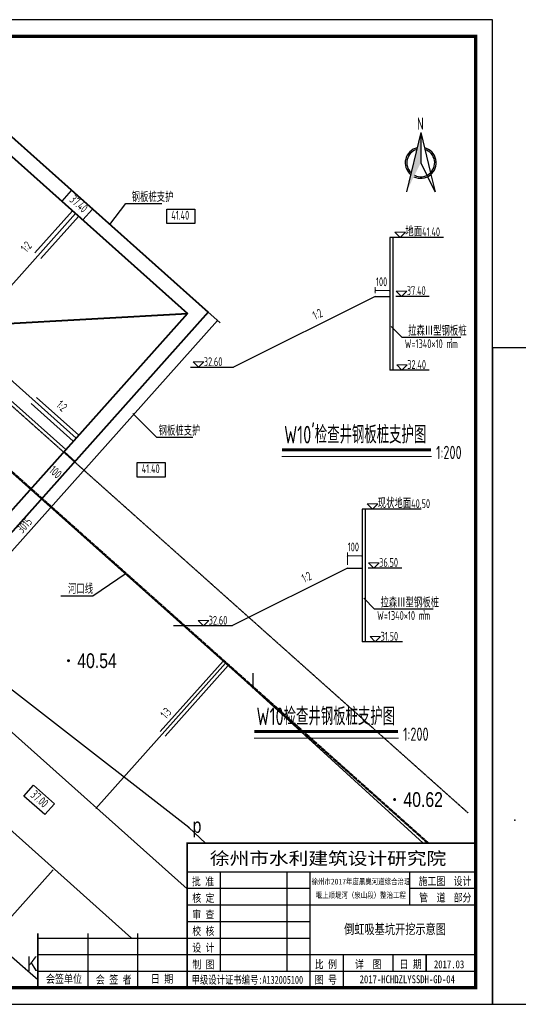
# Model space of a CAD drawing. Header units: millimetres. Extents: x 65530 to 130460, y -103607 to -18875.
# Tile 43 of 75: x 83012 to 86395, y -49551 to -42868. Entities that reach past the tile are written whole.
import ezdxf
from ezdxf.enums import TextEntityAlignment as Align

# ---------------------------------------------------------------- set-up
doc = ezdxf.new("R2010")
doc.units = ezdxf.units.MM
doc.header["$LTSCALE"] = 0.5
doc.linetypes.add('ACAD_ISO02W100', pattern=[15, 12, -3])
doc.linetypes.add('X3', pattern=[5, 4, -1])
for name, color, linetype in [('DLSS', 4, 'Continuous'), ('DMTZ', 3, 'Continuous'), ('GCD', 251, 'Continuous'), ('PIPE-污水', 2, 'Continuous'), ('ZDH', 1, 'Continuous'), ('图框', 7, 'Continuous'), ('细线-尺寸线和尺寸界限、剖面线、示坡线、重合剖面的轮廓线、钢筋图的构件轮廓线、表格中分隔线、引出线', 7, 'Continuous')]:
    doc.layers.add(name, color=color, linetype=linetype)
for name, color, linetype, lineweight in [('标注线', 4, 'Continuous', 13), ('粗线', 1, 'Continuous', 40), ('细实线', 7, 'Continuous', 25)]:
    doc.layers.add(name, color=color, linetype=linetype, lineweight=lineweight)
doc.styles.add('HZ', font='hztxt_e.shx', dxfattribs={"width": 0.8, "bigfont": 'hztxt.shx'})
doc.styles.add('HzTxt', font='tssdeng.shx', dxfattribs={"width": 0.7, "bigfont": 'hztxt.shx'})
doc.styles.add('图框', font='simfang.ttf', dxfattribs={"width": 0.8, "height": 4})
doc.linetypes.add('10421', pattern='A,2,[150,AAA.SHX,S=0.5,R=0,X=0,Y=0.5],1e-11', length=2)
doc.dimstyles.new('1bi150', dxfattribs={"dimtxt": 45, "dimasz": 22.5, "dimexe": 22.5, "dimexo": 22.5, "dimgap": 20, "dimtad": 1, "dimdec": 0, "dimtxsty": 'HzTxt', "dimblk": 'ARCHTICK', "dimcen": 2.5, "dimclrd": 256, "dimclre": 256, "dimclrt": 256, "dimadec": 0, "dimazin": 0, "dimtfac": 1, "dimtdec": 0, "dimtmove": 2, "dimatfit": 2, "dimfxl": 0, "dimlwd": -1, "dimlwe": -1, "dimarcsym": 0})

# ---------------------------------------------------------------- blocks, each defined once
blk = doc.blocks.new('GC200')
at = {"linetype": 'Continuous', "const_width": 0.2, "flags": 128}
blk.add_lwpolyline([(-0.1, 0, 1), (0.1, 0, 1)], format="xyb", close=True, dxfattribs=at)
blk = doc.blocks.new('n')
at = {"layer": '细线-尺寸线和尺寸界限、剖面线、示坡线、重合剖面的轮廓线、钢筋图的构件轮廓线、表格中分隔线、引出线'}
blk.add_hatch(color=256, dxfattribs=at).paths.add_polyline_path([(0, 608), (-288, -583), (0, 0)])
for p, q in [((0, 608), (-288, -583)), ((0, 608), (0, 0)), ((0, 608), (196, -202)), ((0, 0), (124, -252)), ((138, -280), (288, -583)), ((204, -237), (288, -583))]:
    blk.add_line(p, q, dxfattribs=at)
for radius, start, end in [(312, 103.5971, 229.2669), (281, 106.9151, 225.9488), (312, 243.7555, 76.4029), (281, 243.7555, 73.0849)]:
    blk.add_arc((0, 0), radius, start, end, dxfattribs=at)
at = {"style": 'HzTxt', "width": 0.65}
blk.add_text('N', height=250, rotation=180, dxfattribs=at).set_placement((59, 915))
blk = doc.blocks.new('_ArchTick')
at = {"color": 0, "linetype": 'ByBlock', "const_width": 0.15}
blk.add_lwpolyline([(-0.5, -0.5), (0.5, 0.5)], dxfattribs=at)
blk = doc.blocks.new('*D52')
at = {"layer": 'Defpoints', "color": 0}
for p in [(85423.5, -44746.2), (85523.5, -44706.5), (85523.5, -44746.2)]:
    blk.add_point(p, dxfattribs=at)
at = {"layer": '标注线'}
for p, q in [((85423.5, -44723.7), (85423.5, -44684)), ((85523.5, -44723.7), (85523.5, -44684)), ((85423.5, -44706.5), (85523.5, -44706.5))]:
    blk.add_line(p, q, dxfattribs=at)
at = {"layer": '标注线', "xscale": 12, "yscale": 12, "zscale": 12, "rotation": 180}
blk.add_blockref('_ArchTick', (85423.5, -44706.5), dxfattribs=at)
at = {"layer": '标注线', "xscale": 12, "yscale": 12, "zscale": 12}
blk.add_blockref('_ArchTick', (85523.5, -44706.5), dxfattribs=at)
at = {"layer": '标注线', "insert": (85467.5, -44646.9), "char_height": 60, "attachment_point": 5, "style": 'HzTxt'}
blk.add_mtext('100', dxfattribs=at)
blk = doc.blocks.new('*D53')
at = {"layer": 'Defpoints', "color": 0}
for p in [(85335.9, -46507.6), (85235.9, -46590.6), (85335.9, -46590.6)]:
    blk.add_point(p, dxfattribs=at)
at = {"layer": '标注线'}
for p, q in [((85235.9, -46568.1), (85235.9, -46485.1)), ((85235.9, -46507.6), (85335.9, -46507.6)), ((85335.9, -46568.1), (85335.9, -46485.1))]:
    blk.add_line(p, q, dxfattribs=at)
at = {"layer": '标注线', "xscale": 12, "yscale": 12, "zscale": 12, "rotation": 180}
blk.add_blockref('_ArchTick', (85235.9, -46507.6), dxfattribs=at)
at = {"layer": '标注线', "xscale": 12, "yscale": 12, "zscale": 12}
blk.add_blockref('_ArchTick', (85335.9, -46507.6), dxfattribs=at)
at = {"layer": '标注线', "insert": (85275.9, -46446.7), "char_height": 60, "attachment_point": 5, "style": 'HzTxt'}
blk.add_mtext('100', dxfattribs=at)
blk = doc.blocks.new('*D27')
at = {"layer": 'Defpoints', "color": 0}
for p in [(82631.2, -45121.8), (83347.4, -45761, 2525.2), (83324.8, -45786.4)]:
    blk.add_point(p, dxfattribs=at)
at = {"layer": '标注线'}
for p, q in [((82616.2, -45138.6), (82593.6, -45163.9)), ((82608.5, -45147.1), (83324.8, -45786.4)), ((83332.4, -45777.8), (83309.8, -45803.2))]:
    blk.add_line(p, q, dxfattribs=at)
at = {"layer": '标注线', "xscale": 12, "yscale": 12, "zscale": 12}
for p, rotation in [((82608.5, -45147.1), 138.2502621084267), ((83324.8, -45786.4), 318.2502621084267)]:
    blk.add_blockref('_ArchTick', p, dxfattribs=dict(at, rotation=rotation))
at = {"layer": '标注线', "insert": (82889.5, -45329.1), "char_height": 60, "attachment_point": 5, "rotation": 318.25026, "style": 'HzTxt'}
blk.add_mtext('960', dxfattribs=at)
blk = doc.blocks.new('*D38')
at = {"layer": 'Defpoints', "color": 0}
for p in [(84024.1, -44615.2, 2722.5), (84355.1, -44910.6), (82016.7, -46864.4, 2722.5)]:
    blk.add_point(p, dxfattribs=at)
at = {"layer": '标注线'}
for p, q in [((84040.9, -44630.1), (84371.9, -44925.5)), ((82347.6, -47159.8), (84355.1, -44910.6)), ((82033.5, -46879.3), (82364.4, -47174.7))]:
    blk.add_line(p, q, dxfattribs=at)
at = {"layer": '标注线', "xscale": 12, "yscale": 12, "zscale": 12}
for p, rotation in [((84355.1, -44910.6), 48.25026210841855), ((82347.6, -47159.8), 228.2502621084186)]:
    blk.add_blockref('_ArchTick', p, dxfattribs=dict(at, rotation=rotation))
at = {"layer": '标注线', "insert": (83043.9, -46299), "char_height": 60, "attachment_point": 5, "rotation": 48.25026, "style": 'HzTxt'}
blk.add_mtext('3015', dxfattribs=at)
blk = doc.blocks.new('*D57')
at = {"layer": 'Defpoints', "color": 0}
for p in [(83338.5, -45770.9, 2722.5), (83413.1, -45837.5, 2722.5), (83388, -45865.7)]:
    blk.add_point(p, dxfattribs=at)
at = {"layer": '标注线'}
for p, q in [((83323.6, -45787.7), (83298.5, -45815.9)), ((83313.4, -45799.1), (83388, -45865.7)), ((83398.2, -45854.3), (83373.1, -45882.4))]:
    blk.add_line(p, q, dxfattribs=at)
at = {"layer": '标注线', "xscale": 12, "yscale": 12, "zscale": 12}
for p, rotation in [((83313.4, -45799.1), 138.2502621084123), ((83388, -45865.7), 318.2502621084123)]:
    blk.add_blockref('_ArchTick', p, dxfattribs=dict(at, rotation=rotation))
at = {"layer": '标注线', "insert": (83255.8, -45938.7), "char_height": 60, "attachment_point": 5, "rotation": 318.25026, "style": 'HzTxt'}
blk.add_mtext('100', dxfattribs=at)

msp = doc.modelspace()

# ---------------------------------------------------------------- linework, layer by layer
at = {"color": 2, "linetype": 'Continuous', "lineweight": 35}
for p, q in [((83771.1, -49100.72, 2722.5), (77414.79, -43427.55, 2722.5)), ((84148.76, -48767.61, 2722.5), (78165.68, -43427.55, 2722.5))]:
    msp.add_line(p, q, dxfattribs=at)
at = {"color": 6, "linetype": 'ACAD_ISO02W100', "lineweight": 50, "ltscale": 0.5}
msp.add_line((85784.07, -48457.87, 2722.5), (80148.02, -43427.55, 2722.5), dxfattribs=at)
at = {"color": 0}
for p, q in [((84148.76, -48457.87), (84148.76, -49438.22)), ((84148.76, -48650.72), (86106.26, -48650.72)), ((84148.76, -48650.72), (86106.26, -48650.72)), ((84373.76, -49325.72), (84373.76, -48650.72)), ((84373.76, -49325.72), (84373.76, -48650.72)), ((84823.76, -48650.72), (84823.76, -49325.72)), ((84823.76, -48650.72), (84823.76, -49325.72)), ((84981.26, -48650.72), (84981.26, -49438.22)), ((85656.26, -48650.72), (85656.26, -48875.72)), ((84148.76, -48763.22), (84981.26, -48763.22)), ((84148.76, -48763.22), (84981.26, -48763.22)), ((85656.26, -48763.22), (86106.26, -48763.22)), ((84148.76, -48875.72), (86106.26, -48875.72)), ((84148.76, -48875.72), (86106.26, -48875.72)), ((84148.76, -48988.22), (84981.26, -48988.22)), ((84148.76, -48988.22), (84981.26, -48988.22)), ((83136.26, -49100.72), (84981.26, -49100.72)), ((83136.26, -49100.72), (84981.26, -49100.72)), ((83473.76, -49069.6), (83473.76, -49438.22)), ((83811.26, -49069.6), (83811.26, -49438.22)), ((83136.26, -49213.22), (86106.26, -49213.22)), ((83136.26, -49213.22), (86106.26, -49213.22)), ((85206.26, -49213.22), (85206.26, -49438.22)), ((85543.76, -49213.22), (85543.76, -49325.72)), ((85543.76, -49213.22), (85543.76, -49325.72)), ((85768.76, -49325.72), (85768.76, -49213.22)), ((85768.76, -49213.22), (85768.76, -49325.72)), ((85768.76, -49325.72), (85768.76, -49213.22)), ((85768.76, -49213.22), (85768.76, -49325.72)), ((83136.26, -49325.72), (86106.26, -49325.72)), ((83136.26, -49325.72), (86106.26, -49325.72))]:
    msp.add_line(p, q, dxfattribs=at)
for points in [[(76768.76, -49550.72), (86218.76, -49550.72), (86218.76, -42868.22), (76768.76, -42868.22)], [(86218.76, -49550.72), (92518.76, -49550.72), (92518.76, -45095.72), (86218.76, -45095.72)]]:
    msp.add_lwpolyline(points, close=True, dxfattribs=at)
at = {"color": 0, "const_width": 22.5}
msp.add_lwpolyline([(77331.26, -49438.22), (86106.26, -49438.22), (86106.26, -42980.72), (77331.26, -42980.72)], close=True, dxfattribs=at)
at = {"color": 0, "const_width": 11.25}
for points in [[(86106.26, -48457.87), (84148.76, -48457.87), (84148.76, -49438.22)], [(83136.26, -49069.6), (83136.26, -49438.22)]]:
    msp.add_lwpolyline(points, dxfattribs=at)
at = {"layer": 'DLSS', "color": 251, "linetype": 'Continuous'}
for p, q in [((84558.44, -47370, -907.5), (80141.87, -43427.55, -907.5)), ((85749.28, -48457.87, -907.5), (84558.44, -47370, -907.5))]:
    msp.add_line(p, q, dxfattribs=at)
at = {"layer": 'DLSS', "color": 251, "linetype": 'X3'}
msp.add_line((80648.82, -43427.55, 3151.1), (86053.03, -48250.73, 3151.1), dxfattribs=at)
at = {"layer": 'DMTZ', "color": 251, "linetype": '10421', "flags": 128}
for points, elevation in [([(77331.26, -44398.16), (80731.44, -47271.76), (83049.61, -49306.99), (83136.26, -49381.62)], 3125.38), ([(84273.86, -48457.87), (84160.24, -48349.7), (82103.25, -46753.27)], 3119.8)]:
    msp.add_lwpolyline(points, dxfattribs=dict(at, elevation=elevation))
at = {"layer": 'ZDH', "color": 251, "linetype": 'Continuous'}
for p in [(84558.44, -47370, 3154.9), (86370.93, -48301.56, 4058.6), (84160.24, -48349.7, 3146.1), (83049.61, -49306.99, 3153.19), (85575.77, -49403.15, 3014.62)]:
    msp.add_point(p, dxfattribs=at)
at = {"layer": '标注线'}
for p, q in [((84789.99, -45833.16, -1815), (85805.25, -45833.16, -1815)), ((84408.65, -47236.29, -907.5), (83529.69, -48221.09, -907.5)), ((84391.54, -47221.02, -907.5), (83965.32, -47698.56, -907.5)), ((84425.75, -47251.56, -907.5), (83998.11, -47730.69, -907.5)), ((84602.48, -47745.02, -907.5), (85581.17, -47745.02, -907.5)), ((82540.4, -49420.43, 2722.5), (83239.58, -48637.06, 2722.5))]:
    msp.add_line(p, q, dxfattribs=at)
for points, elevation in [([(85592.97, -44346.17), (85628.88, -44310.26), (85557.06, -44310.26)], -1815), ([(85602.69, -44746.17), (85638.6, -44710.26), (85566.78, -44710.26)], -1815), ([(84225.61, -45226.63), (84261.52, -45190.72), (84189.7, -45190.72)], -1815), ([(85605.79, -45246.17), (85641.7, -45210.26), (85569.88, -45210.26)], -1815), ([(85405.47, -46190.64), (85441.38, -46154.73), (85369.56, -46154.73)], -907.5), ([(85415.19, -46590.64), (85451.1, -46554.73), (85379.28, -46554.73)], -907.5), ([(84258.89, -46981.1), (84294.81, -46945.19), (84222.98, -46945.19)], -907.5), ([(85424.95, -47090.64), (85460.86, -47054.73), (85389.04, -47054.73)], -907.5)]:
    msp.add_lwpolyline(points, close=True, dxfattribs=dict(at, elevation=elevation))
at = {"layer": '标注线', "const_width": 20}
for points, elevation in [([(84791.27, -45787.94), (85802.69, -45787.94)], -1815), ([(84603.77, -47699.8), (85578.61, -47699.8)], -907.5)]:
    msp.add_lwpolyline(points, dxfattribs=dict(at, elevation=elevation))
at = {"layer": '粗线'}
for p, q in [((82508.23, -43262.16, 2722.5), (84291.31, -44853.61, 2722.5)), ((82516.25, -43403.35, 2722.5), (84150.12, -44861.63, 2722.5)), ((84291.31, -44853.61, 2722.5), (82363.6, -47013.46, 2722.5)), ((84150.12, -44861.63, 2722.5), (82591.96, -46607.41, 2722.5)), ((82794.66, -44938.6, 2722.5), (84150.12, -44861.63, 2722.5))]:
    msp.add_line(p, q, dxfattribs=at)
at = {"layer": '细实线'}
for p, q in [((83114.2, -44451.62, 2722.5), (83369.83, -44165.2, 2722.5)), ((83624.05, -44258.06, 3790.56), (83731.23, -44115.86)), ((83731.23, -44115.86), (83977.36, -44115.86)), ((82751.79, -44900.34, 2722.5), (83391.04, -44184.13, 2722.5)), ((83156.61, -44489.47, 2722.5), (83412.24, -44203.05, 2722.5)), ((85886.39, -44346.17, -1815), (85523.45, -44346.17, -1815)), ((85523.45, -44346.17, -1815), (85523.45, -45246.17, -1815)), ((85543.45, -44346.17, -1815), (85543.45, -45246.17, -1815)), ((85423.45, -44746.17, -1815), (84463.45, -45226.17, -1815)), ((85423.45, -44746.17, -1815), (85523.45, -44746.17, -1815)), ((85791.29, -44746.17, -1815), (85564.39, -44746.17, -1815)), ((85533.35, -44950.8, -1815), (85606.12, -45024.08, -1815)), ((86005.72, -45024.08, -1815), (85606.12, -45024.08, -1815)), ((82678.09, -45069.21, 2722.5), (83394.31, -45708.45, 2722.5)), ((84171.01, -45226.17, -1815), (84422.66, -45226.17, -1815)), ((84171.01, -45226.17, -1815), (84463.45, -45226.17, -1815)), ((85790.75, -45246.17, -1815), (85523.45, -45246.17, -1815)), ((83126.9, -45431.68, 2722.5), (83413.24, -45687.24, 2722.5)), ((83089.05, -45474.09, 2722.5), (83375.39, -45729.65, 2722.5)), ((83778.87, -45540.39, 2722.5), (83940.35, -45701.79)), ((83940.35, -45701.79), (84186.48, -45701.79)), ((85735.95, -46190.64, -907.5), (85335.95, -46190.64, -907.5)), ((85335.95, -46190.64, -907.5), (85335.95, -47090.64, -907.5)), ((85355.95, -46190.64, -907.5), (85355.95, -47090.64, -907.5)), ((83733.69, -46627.85, 2722.5), (83508.35, -46780.05)), ((85235.95, -46590.64, -907.5), (84455.95, -46980.64, -907.5)), ((85235.95, -46590.64, -907.5), (85335.95, -46590.64, -907.5)), ((85603.79, -46590.64, -907.5), (85376.89, -46590.64, -907.5)), ((83291.16, -46779.04, 17.92), (83510.73, -46779.04, 17.92)), ((85345.85, -46795.27, -907.5), (85418.62, -46868.55, -907.5)), ((85818.22, -46868.55, -907.5), (85418.62, -46868.55, -907.5)), ((84055.95, -46980.64, -907.5), (84455.95, -46980.64, -907.5)), ((85609.92, -47090.64, -907.5), (85335.95, -47090.64, -907.5))]:
    msp.add_line(p, q, dxfattribs=at)
for points in [[(83364.72, -44027.57), (83506.16, -44153.8), (83440.7, -44227.14), (83299.26, -44100.91)], [(84010.68, -44153.54), (84200.26, -44153.54), (84200.26, -44251.84), (84010.68, -44251.84)], [(83810.31, -45874.11), (83999.89, -45874.11), (83999.89, -45972.41), (83810.31, -45972.41)], [(83105.83, -48063.93), (83247.26, -48190.17), (83181.81, -48263.51), (83040.37, -48137.27)]]:
    msp.add_lwpolyline(points, close=True, dxfattribs=at)

# ---------------------------------------------------------------- block references
at = {"color": 7, "xscale": 0.3369600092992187, "yscale": 0.3369600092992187, "zscale": 0.3369599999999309}
msp.add_blockref('n', (85733.03, -43839.47, 897.3), dxfattribs=at)
at = {"layer": 'GCD', "color": 251, "linetype": 'Continuous'}
ref = msp.add_blockref('GC200', (83343.23, -47218.69, 1119.3), dxfattribs=dict(at, xscale=50, yscale=50, zscale=50))
ref.add_attrib('height', '40.54', dxfattribs={"linetype": 'Continuous', "height": 100, "style": 'HZ', "width": 0.8}).set_placement((83403.23, -47218.69, 1119.3), align=Align.MIDDLE_LEFT)
ref = msp.add_blockref('GC200', (85555.64, -48160.99, 1123.7), dxfattribs=dict(at, xscale=50, yscale=50, zscale=50))
ref.add_attrib('height', '40.62', dxfattribs={"linetype": 'Continuous', "height": 100, "style": 'HZ', "width": 0.8}).set_placement((85615.64, -48160.99, 1123.7), align=Align.MIDDLE_LEFT)

# ---------------------------------------------------------------- texts
at = {"color": 0, "style": '图框'}
for s, height, width, p in [('徐州市水利建筑设计研究院', 85.1786, 1.15, (84302.52, -48603.12)), ('批 准', 54, 0.8, (84180.26, -48744.18)), ('批 准', 54, 0.8, (84180.26, -48744.18)), ('设计', 54, 0.8, (85955.88, -48741.98)), ('设计', 54, 0.8, (85955.88, -48741.98)), ('核 定', 54, 0.8, (84183.09, -48856.1)), ('核 定', 54, 0.8, (84183.09, -48856.1)), ('部分', 54, 0.8, (85955.88, -48853.74)), ('部分', 54, 0.8, (85955.88, -48853.74)), ('审 查', 54, 0.8, (84183.09, -48968.6)), ('审 查', 54, 0.8, (84183.09, -48968.6)), ('校 核', 54, 0.8, (84183.09, -49081.1)), ('校 核', 54, 0.8, (84183.09, -49081.1)), ('设 计', 54, 0.8, (84183.09, -49193.6)), ('设 计', 54, 0.8, (84183.09, -49193.6)), ('制 图', 54, 0.8, (84183.82, -49307.65)), ('制 图', 54, 0.8, (84183.82, -49307.65)), ('比 例', 54, 0.8, (85013.87, -49306.27)), ('比 例', 54, 0.8, (85013.87, -49306.27)), ('日 期', 54, 0.8, (85589.35, -49306.27)), ('日 期', 54, 0.8, (85589.35, -49306.27)), ('会签单位', 54.643, 0.8, (83190.14, -49405.64)), ('会签单位', 54.643, 0.8, (83190.14, -49405.64)), ('会 签 者', 54.643, 0.8, (83528.41, -49410.46)), ('会 签 者', 54.643, 0.8, (83528.41, -49410.46)), ('日 期', 54.643, 0.8, (83901.55, -49405.07)), ('日 期', 54.643, 0.8, (83901.55, -49405.07)), ('甲级设计证书编号:A132005100', 54, 0.75, (84178.13, -49411.41)), ('图 号', 54, 0.8, (85013.87, -49411.08)), ('图 号', 54, 0.8, (85013.87, -49411.08))]:
    msp.add_text(s, height=height, dxfattribs=dict(at, width=width)).set_placement(p)
at = {"layer": 'PIPE-污水', "color": 0, "style": '图框', "width": 0.8}
for s, p in [('施工图', (85718.08, -48741.98)), ('管  道', (85721.82, -48853.74)), ('详  图', (85286.45, -49306.27)), ('2017.03', (85822.47, -49306.27)), ('2017-HCHDZLYSSDH-GD-04', (85318.3, -49407.66))]:
    msp.add_text(s, height=54, dxfattribs=at).set_placement(p)
at = {"layer": 'ZDH', "color": 251, "linetype": 'Continuous', "style": 'HZ', "width": 0.8}
for s, p in [('l', (84583.44, -47407.5, 3154.9)), ('p', (84185.24, -48387.2, 3146.1)), ('K', (83062.11, -49325.74, 3153.19))]:
    msp.add_text(s, height=100, dxfattribs=at).set_placement(p)
at = {"layer": '图框', "style": '图框', "width": 0.75}
msp.add_text('倒虹吸基坑开挖示意图', height=67.5, dxfattribs=at).set_placement((85213.34, -49074.18))
at = {"layer": '标注线', "style": 'HzTxt', "width": 0.7}
for s, height, p in [('钢板桩支护', 60, (83772.2, -44104.22)), ('41.40', 60, (84040.43, -44225.23)), ('地面41.40', 60, (85628.71, -44338.18, -1815)), ('37.40', 60, (85638.43, -44737.22, -1815)), ('拉森Ⅲ型钢板桩', 60, (85647.1, -45012.44, -1815)), ('W=1340×10 mm', 60, (85624.51, -45097.42, -1815)), ('3', 30, (85931.04, -45056.42)), ('32.60', 60, (84261.34, -45219.57, -1815)), ('32.40', 60, (85641.52, -45238.43, -1815)), ('钢板桩支护', 60, (83954.93, -45690.15)), ("W10'检查井钢板桩支护图", 120, (84806.09, -45744.42, -1815)), ('1:200', 90, (85837.27, -45850.3, -1815)), ('41.40', 60, (83840.06, -45945.8)), ('现状地面40.50', 60, (85441.2, -46182.64, -907.5)), ('36.50', 60, (85450.92, -46581.68, -907.5)), ('河口线', 60, (83340.48, -46764.16, 17.92)), ('拉森Ⅲ型钢板桩', 60, (85459.6, -46856.91, -907.5)), ('W=1340×10 mm', 60, (85437.01, -46941.89, -907.5)), ('3', 30, (85747.24, -46904.45, -907.5)), ('32.60', 60, (84294.63, -46974.04, -907.5)), ('31.50', 60, (85460.68, -47082.9, -907.5)), ('W10检查井钢板桩支护图', 120, (84618.59, -47656.27, -907.5)), ('1:200', 90, (85613.19, -47762.16, -907.5))]:
    msp.add_text(s, height=height, dxfattribs=at).set_placement(p)
for s, rotation, p in [('37.40', 318.250262, (83345.1, -44097.41)), ('1:2', 48.250262, (83058.46, -44452.49, 2722.5)), ('1:2', 25.651011, (85018.01, -44907.12, -1815)), ('1:2', 318.250262, (83255.42, -45491.43, 2722.5)), ('1:2', 25.651011, (84943.74, -46691.69, -907.5)), ('1:3', 48.250262, (84005.57, -47617.96, -907.5)), ('37.00', 318.250262, (83080.28, -48137.22))]:
    msp.add_text(s, height=60, rotation=rotation, dxfattribs=at).set_placement(p)
at = {"layer": '细实线', "style": '图框', "width": 0.8}
for s, p in [('徐州市2017年度黑臭河道综合治理 ', (84992.93, -48737.33)), (' 堰上顺堤河（泉山段）整治工程 ', (84995.03, -48829.43))]:
    msp.add_text(s, height=39, dxfattribs=at).set_placement(p)

# ---------------------------------------------------------------- dimensions: what is measured, and where the dimension line sits
at = {"layer": '标注线'}
for base, p1, p2, angle, picture, middle in [((84355.12, -44910.56), (82016.67, -46864.36, 2722.5), (84024.14, -44615.15, 2722.5), 48.250262, '*D38', (83043.85, -46298.97)), ((83324.75, -45786.38, 2722.5), (82631.16, -45121.79, 2722.5), (83347.38, -45761.04, 5247.72), 318.250262, '*D27', (82889.46, -45329.12, 2722.5))]:
    dim = msp.add_linear_dim(base=base, p1=p1, p2=p2, angle=angle, dimstyle='1bi150', override={"dimtxt": 60, "dimasz": 12}, dxfattribs=at)
    dim.commit()
    dim.dimension.update_dxf_attribs({"geometry": picture, "text_midpoint": middle, "dimtype": 161})
for base, p1, p2, picture, middle in [((85523.45, -44706.47, -1815), (85423.45, -44746.17, -1815), (85523.45, -44746.17, -1815), '*D52', (85467.48, -44646.9, -1815)), ((85335.95, -46507.64, -907.5), (85235.95, -46590.64, -907.5), (85335.95, -46590.64, -907.5), '*D53', (85275.9, -46446.67, -907.5))]:
    dim = msp.add_linear_dim(base=base, p1=p1, p2=p2, dimstyle='1bi150', override={"dimtxt": 60, "dimasz": 12}, dxfattribs=at)
    dim.commit()
    dim.dimension.update_dxf_attribs({"geometry": picture, "text_midpoint": middle, "dimtype": 160})
dim = msp.add_aligned_dim(p1=(83338.53, -45770.94, 2722.5), p2=(83413.14, -45837.53, 2722.5), distance=-37.69, dimstyle='1bi150', override={"dimtxt": 60, "dimasz": 12}, dxfattribs=at)
dim.commit()
dim.dimension.update_dxf_attribs({"geometry": '*D57', "text_midpoint": (83255.85, -45938.67)})

doc.saveas('drawing.dxf')
